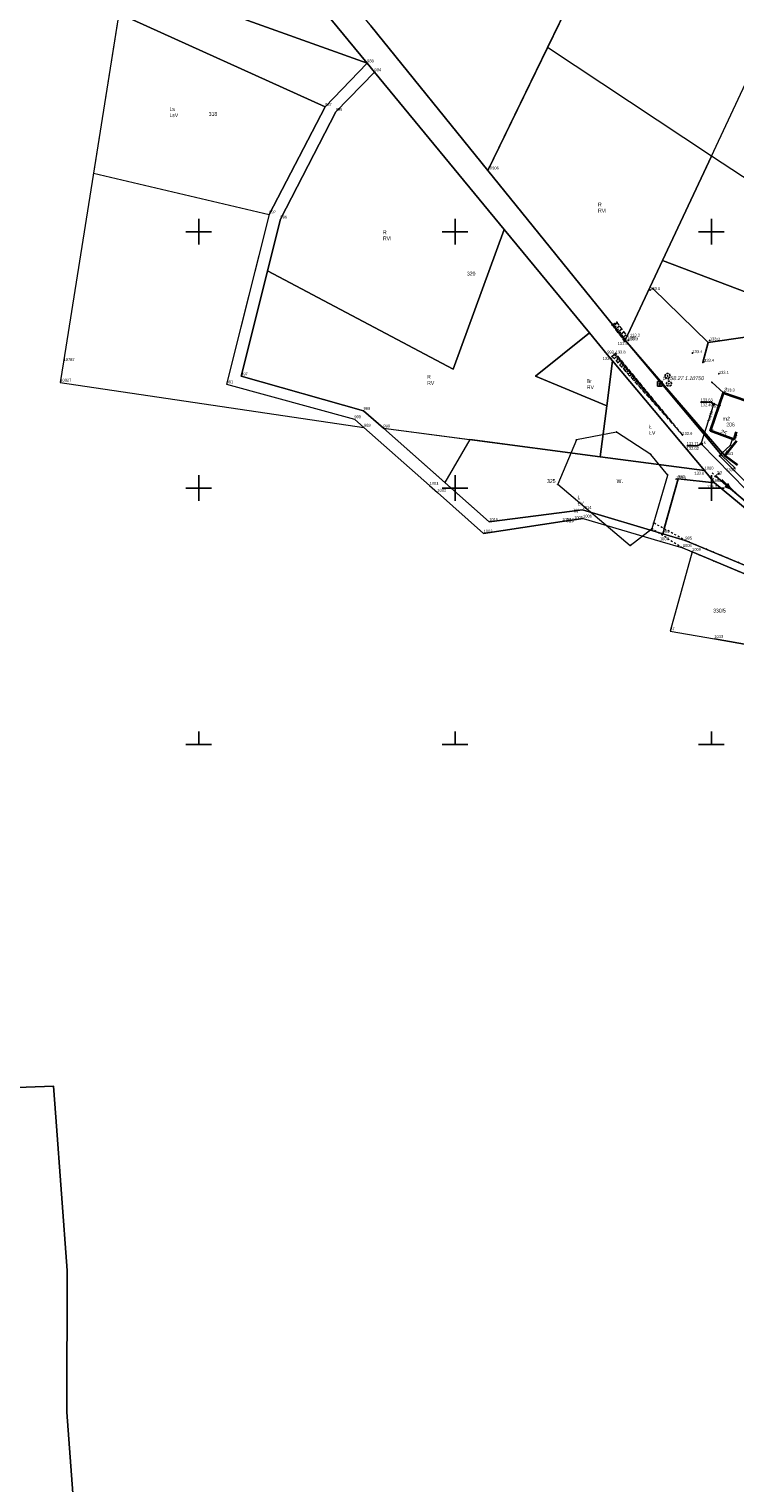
# Model space of a CAD drawing. Header units: metres. Extents: x 5548743 to 5556416, y 5707500 to 5714000.
# Tile 5 of 244: x 5550734 to 5551009, y 5711212 to 5711779. Entities that reach past the tile are written whole.
import ezdxf
from ezdxf.enums import TextEntityAlignment as Align

# ---------------------------------------------------------------- set-up
doc = ezdxf.new("R2010")
doc.units = ezdxf.units.M
for name, pattern in [('0.75_0.75', [1.5, 0.75, -0.75]), ('1.5_0.75', [2.25, 1.5, -0.75]), ('219-1000', [0]), ('suep_nn_1000', [0])]:
    doc.linetypes.add(name, pattern=pattern)
doc.layers.get('0').update_dxf_attribs({"color": 2, "lineweight": 5})
doc.styles.get("Standard").update_dxf_attribs({"font": 'Working1250', "width": 0.75})
doc.linetypes.add('902-1000', pattern='A,5,0,[1,ksztalty.shx,S=1,R=0,X=0,Y=0],5', length=10)

# ---------------------------------------------------------------- blocks, each defined once
blk = doc.blocks.new('PUNKTBUD')
at = {"color": 0}
blk.add_circle((0, 0), 0.09, dxfattribs=at)
blk = doc.blocks.new('203')
at = {"linetype": 'Continuous', "lineweight": 0}
h = blk.add_hatch(color=0, dxfattribs=at)
edge = h.paths.add_edge_path()
edge.add_arc((0, 0), 0.09, 0, 360)
blk = doc.blocks.new('PW01')
at = {"linetype": 'Continuous', "lineweight": 13}
h = blk.add_hatch(color=0, dxfattribs=at)
edge = h.paths.add_edge_path()
edge.add_arc((0, 0), 0.18, 0, 360)
blk = doc.blocks.new('OP021')
at = {"linetype": 'Continuous', "lineweight": 13}
h = blk.add_hatch(color=0, dxfattribs=at)
edge = h.paths.add_edge_path()
edge.add_arc((0, 0), 0.1, 0, 360)
at = {"color": 0, "linetype": 'Continuous', "lineweight": -3}
for centre, start, end in [((-0.476, 0.154), 110.388, 213.756), ((0, 0.5), 38.316, 141.684), ((0.476, 0.154), 326.244, 69.612), ((-0.294, -0.404), 182.272, 285.64), ((0.294, -0.404), 254.36, 357.728), ((0.294, -0.404), 254.36, 357.728)]:
    blk.add_arc(centre, 0.5, start, end, dxfattribs=at)
blk = doc.blocks.new('US15')
at = {"color": 0, "linetype": 'Continuous', "lineweight": 13}
blk.add_circle((0, 0), 0.35, dxfattribs=at)
blk = doc.blocks.new('US22')
at = {"color": 0, "linetype": 'Continuous', "lineweight": 0}
blk.add_circle((0, 0), 0.4, dxfattribs=at)
blk = doc.blocks.new('SM01')
at = {"color": 0, "linetype": 'Continuous', "lineweight": 13}
for p, q in [((-0.848, 0.848), (-1.414, 1.414)), ((0.849, 0.848), (1.414, 1.414)), ((-0.848, -0.849), (-1.414, -1.414)), ((0.849, -0.849), (1.414, -1.414))]:
    blk.add_line(p, q, dxfattribs=at)
blk.add_circle((0, 0), 0.35, dxfattribs=at)
blk = doc.blocks.new('SUEP1')
at = {"color": 0, "linetype": 'Continuous'}
for p, q in [((0, 0), (7.5, 0)), ((7.5, 0), (5.25, 0.75)), ((7.5, 0), (5.25, -0.75)), ((7.5, 0), (22.5, 0)), ((22.5, 0), (20.25, 0.75)), ((22.5, 0), (20.25, -0.75))]:
    blk.add_line(p, q, dxfattribs=at)
blk = doc.blocks.new('PIKIETAW1891')
at = {"color": 0}
blk.add_circle((0, 0), 0.09, dxfattribs=at)
blk = doc.blocks.new('OSSP')
at = {"color": 0}
for p, q in [((-0.939, 0.938), (-0.939, -0.938)), ((-0.939, 0.938), (-0.939, -0.938)), ((0.936, 0.938), (-0.939, 0.938)), ((0.936, 0.938), (-0.939, 0.938)), ((0.45, 0), (-0.45, 0)), ((0.45, 0), (-0.45, 0)), ((0, -0.45), (0, 0.45)), ((0, -0.45), (0, 0.45)), ((0.936, -0.938), (0.936, 0.938)), ((0.936, -0.938), (0.936, 0.938)), ((-0.939, -0.938), (0.936, -0.938)), ((-0.939, -0.938), (0.936, -0.938))]:
    blk.add_line(p, q, dxfattribs=at)
blk = doc.blocks.new('RAMKA1000K')
at = {"color": 0}
for p, q in [((400, 195), (400, 205)), ((500, 195), (500, 205)), ((600, 195), (600, 205)), ((395, 200), (405, 200)), ((495, 200), (505, 200)), ((595, 200), (605, 200)), ((400, 95), (400, 105)), ((500, 95), (500, 105)), ((600, 95), (600, 105)), ((395, 100), (405, 100)), ((495, 100), (505, 100)), ((595, 100), (605, 100)), ((395, 0), (405, 0)), ((400, 0), (400, 5)), ((495, 0), (505, 0)), ((500, 0), (500, 5)), ((595, 0), (605, 0)), ((600, 0), (600, 5))]:
    blk.add_line(p, q, dxfattribs=at)

msp = doc.modelspace()

# ---------------------------------------------------------------- linework, layer by layer
at = {"layer": '000 Inne (niezydentyfikowane)', "color": 7, "linetype": 'CONTINUOUS', "lineweight": 18, "flags": 128}
for points in [[(5550961.57, 5711663.23), (5550963.3, 5711664.52)], [(5550962.04, 5711662.6), (5550962.9, 5711663.24)], [(5550962.48, 5711662.01), (5550964.2, 5711663.29)], [(5550962.91, 5711661.43), (5550963.77, 5711662.07)], [(5550963.34, 5711660.86), (5550965.05, 5711662.14)], [(5550963.77, 5711660.29), (5550964.62, 5711660.93)], [(5550964.2, 5711659.72), (5550965.9, 5711660.99)], [(5550964.62, 5711659.15), (5550965.47, 5711659.79)], [(5550965.05, 5711658.58), (5550966.75, 5711659.85)], [(5550965.47, 5711658.01), (5550966.31, 5711658.64)], [(5550965.89, 5711657.45), (5550966.53, 5711657.93)], [(5550962.67, 5711652.49), (5550961.29, 5711651.36)], [(5550963.41, 5711651.59), (5550962.06, 5711650.49)], [(5550963.04, 5711652.04), (5550962.36, 5711651.48)], [(5550964.12, 5711650.72), (5550962.82, 5711649.65)], [(5550963.77, 5711651.15), (5550963.11, 5711650.61)], [(5550964.82, 5711649.87), (5550963.55, 5711648.83)], [(5550964.47, 5711650.29), (5550963.83, 5711649.77)], [(5550965.49, 5711649.05), (5550964.26, 5711648.04)], [(5550965.16, 5711649.46), (5550964.53, 5711648.95)], [(5550965.82, 5711648.65), (5550965.22, 5711648.15)], [(5550966.15, 5711648.25), (5550964.95, 5711647.27)], [(5550966.79, 5711647.47), (5550965.62, 5711646.52)], [(5550966.47, 5711647.86), (5550965.88, 5711647.37)], [(5550967.41, 5711646.71), (5550966.28, 5711645.79)], [(5550967.1, 5711647.09), (5550966.53, 5711646.62)], [(5550968.01, 5711645.98), (5550966.91, 5711645.08)], [(5550967.71, 5711646.35), (5550967.15, 5711645.89)], [(5550968.6, 5711645.27), (5550967.53, 5711644.39)], [(5550968.31, 5711645.62), (5550967.76, 5711645.18)], [(5550969.16, 5711644.57), (5550968.13, 5711643.72)], [(5550968.88, 5711644.92), (5550968.36, 5711644.49)], [(5550969.72, 5711643.9), (5550968.71, 5711643.07)], [(5550969.44, 5711644.23), (5550968.93, 5711643.81)], [(5550970.25, 5711643.24), (5550969.27, 5711642.44)], [(5550969.99, 5711643.57), (5550969.49, 5711643.16)], [(5550970.52, 5711642.92), (5550970.03, 5711642.53)], [(5550970.78, 5711642.61), (5550969.82, 5711641.83)], [(5550971.28, 5711641.99), (5550970.36, 5711641.23)], [(5550971.03, 5711642.3), (5550970.56, 5711641.91)], [(5550971.78, 5711641.39), (5550970.88, 5711640.65)], [(5550971.53, 5711641.69), (5550971.08, 5711641.31)], [(5550972.25, 5711640.81), (5550971.38, 5711640.09)], [(5550972.02, 5711641.09), (5550971.57, 5711640.73)], [(5550972.72, 5711640.24), (5550971.87, 5711639.54)], [(5550972.49, 5711640.52), (5550972.06, 5711640.17)], [(5550973.17, 5711639.69), (5550972.35, 5711639.01)], [(5550972.95, 5711639.96), (5550972.53, 5711639.62)], [(5550973.61, 5711639.15), (5550972.81, 5711638.49)], [(5550973.39, 5711639.42), (5550972.99, 5711639.08)], [(5550974.04, 5711638.63), (5550973.26, 5711637.99)], [(5550973.83, 5711638.89), (5550973.43, 5711638.56)], [(5550974.45, 5711638.12), (5550973.7, 5711637.5)], [(5550974.25, 5711638.38), (5550973.86, 5711638.06)], [(5550974.86, 5711637.63), (5550974.12, 5711637.03)], [(5550974.66, 5711637.88), (5550974.28, 5711637.57)], [(5550975.25, 5711637.16), (5550974.53, 5711636.57)], [(5550975.05, 5711637.39), (5550974.69, 5711637.1)], [(5550975.63, 5711636.69), (5550974.93, 5711636.12)], [(5550975.44, 5711636.92), (5550975.09, 5711636.63)], [(5550976, 5711636.24), (5550975.32, 5711635.69)], [(5550975.81, 5711636.46), (5550975.47, 5711636.18)], [(5550976.36, 5711635.8), (5550975.7, 5711635.26)], [(5550976.18, 5711636.02), (5550975.85, 5711635.75)], [(5550976.71, 5711635.38), (5550976.07, 5711634.85)], [(5550976.53, 5711635.59), (5550976.21, 5711635.32)], [(5550977.05, 5711634.96), (5550976.43, 5711634.46)], [(5550976.88, 5711635.17), (5550976.56, 5711634.91)], [(5550977.38, 5711634.56), (5550976.77, 5711634.07)], [(5550977.21, 5711634.76), (5550976.91, 5711634.51)], [(5550977.7, 5711634.17), (5550977.11, 5711633.69)], [(5550977.54, 5711634.36), (5550977.24, 5711634.12)], [(5550978.02, 5711633.78), (5550977.45, 5711633.31)], [(5550977.85, 5711633.98), (5550977.57, 5711633.74)], [(5550978.34, 5711633.38), (5550977.79, 5711632.93)], [(5550978.18, 5711633.58), (5550977.9, 5711633.35)], [(5550978.66, 5711632.99), (5550978.13, 5711632.55)], [(5550978.5, 5711633.19), (5550978.23, 5711632.96)], [(5550978.99, 5711632.59), (5550978.47, 5711632.17)], [(5550978.83, 5711632.79), (5550978.56, 5711632.58)], [(5550979.31, 5711632.2), (5550978.81, 5711631.79)], [(5550979.15, 5711632.4), (5550978.9, 5711632.19)], [(5550979.64, 5711631.8), (5550979.15, 5711631.41)], [(5550979.47, 5711632), (5550979.23, 5711631.8)], [(5550979.8, 5711631.61), (5550979.56, 5711631.41)], [(5550979.96, 5711631.41), (5550979.5, 5711631.03)], [(5550980.28, 5711631.01), (5550979.84, 5711630.65)], [(5550980.12, 5711631.21), (5550979.89, 5711631.02)], [(5550980.61, 5711630.62), (5550980.18, 5711630.27)], [(5550980.45, 5711630.82), (5550980.23, 5711630.64)], [(5550980.93, 5711630.22), (5550980.52, 5711629.88)], [(5550980.77, 5711630.42), (5550980.56, 5711630.25)], [(5550981.26, 5711629.83), (5550980.86, 5711629.5)], [(5550981.09, 5711630.03), (5550980.89, 5711629.86)], [(5550981.58, 5711629.43), (5550981.2, 5711629.12)], [(5550981.42, 5711629.63), (5550981.22, 5711629.47)], [(5550981.9, 5711629.04), (5550981.54, 5711628.74)], [(5550981.74, 5711629.24), (5550981.56, 5711629.08)], [(5550982.23, 5711628.64), (5550981.88, 5711628.36)], [(5550982.07, 5711628.84), (5550981.89, 5711628.7)], [(5550982.39, 5711628.45), (5550982.22, 5711628.31)], [(5550982.55, 5711628.25), (5550982.23, 5711627.98)], [(5550982.71, 5711628.05), (5550982.55, 5711627.92)], [(5550982.88, 5711627.85), (5550982.57, 5711627.6)], [(5550983.04, 5711627.65), (5550982.89, 5711627.53)], [(5550983.2, 5711627.46), (5550982.91, 5711627.22)], [(5550983.36, 5711627.26), (5550983.22, 5711627.14)], [(5550983.52, 5711627.06), (5550983.25, 5711626.84)], [(5550983.69, 5711626.86), (5550983.55, 5711626.76)], [(5550983.85, 5711626.67), (5550983.59, 5711626.46)], [(5550984.01, 5711626.47), (5550983.89, 5711626.37)], [(5550984.17, 5711626.27), (5550983.93, 5711626.08)], [(5550984.33, 5711626.07), (5550984.22, 5711625.98)], [(5550984.5, 5711625.88), (5550984.27, 5711625.69)], [(5550984.66, 5711625.68), (5550984.55, 5711625.59)], [(5550984.82, 5711625.48), (5550984.61, 5711625.31)], [(5550984.98, 5711625.28), (5550984.88, 5711625.2)], [(5550985.14, 5711625.09), (5550984.95, 5711624.93)], [(5550985.31, 5711624.89), (5550985.22, 5711624.82)], [(5550985.47, 5711624.69), (5550985.3, 5711624.55)], [(5550985.63, 5711624.49), (5550985.55, 5711624.43)], [(5550985.79, 5711624.3), (5550985.64, 5711624.17)], [(5550985.95, 5711624.1), (5550985.88, 5711624.04)], [(5550986.12, 5711623.9), (5550985.98, 5711623.79)], [(5550986.28, 5711623.7), (5550986.21, 5711623.65)], [(5550986.44, 5711623.51), (5550986.32, 5711623.41)], [(5550986.6, 5711623.31), (5550986.55, 5711623.26)], [(5550986.76, 5711623.11), (5550986.66, 5711623.03)], [(5550986.93, 5711622.91), (5550986.88, 5711622.88)], [(5550987.09, 5711622.72), (5550987, 5711622.65)], [(5550987.25, 5711622.52), (5550987.21, 5711622.49)], [(5550987.41, 5711622.32), (5550987.34, 5711622.27)], [(5550987.57, 5711622.12), (5550987.54, 5711622.1)], [(5550987.74, 5711621.93), (5550987.68, 5711621.88)], [(5550987.9, 5711621.73), (5550987.88, 5711621.71)], [(5550988.06, 5711621.53), (5550988.02, 5711621.5)], [(5550988.22, 5711621.33), (5550988.21, 5711621.32)], [(5550988.38, 5711621.14), (5550988.37, 5711621.12)]]:
    msp.add_lwpolyline(points, dxfattribs=at)
at = {"layer": '216-obręb ewidencyjny', "color": 7, "linetype": 'CONTINUOUS', "lineweight": 25, "flags": 128}
for points in [[(5550755.09, 5711151.68), (5550748.58, 5711239.57), (5550748.64, 5711294.77), (5550744.24, 5711354.57), (5550743.34, 5711366.74), (5550725.59, 5711366.07)], [(5550725.59, 5711366.07), (5550743.34, 5711366.74), (5550744.24, 5711354.57), (5550748.64, 5711294.77), (5550748.58, 5711239.57), (5550755.09, 5711151.68)]]:
    msp.add_lwpolyline(points, dxfattribs=at)
at = {"layer": '217-kontur klasyfikacyjny', "color": 3, "linetype": 'CONTINUOUS', "lineweight": 18, "flags": 128}
for points in [[(5550865.71, 5711765.75), (5550780.02, 5711869.67)], [(5550936.08, 5711771.93), (5550970.76, 5711843.31)], [(5550771.21, 5711799.69), (5550865.71, 5711765.75)], [(5550865.71, 5711765.75), (5550771.21, 5711799.69)], [(5550768.89, 5711785.13), (5550759, 5711722.83)], [(5550849.29, 5711748.72), (5550768.89, 5711785.13)], [(5550768.89, 5711785.13), (5550849.29, 5711748.72)], [(5550867.12, 5711780.39), (5550912.76, 5711723.96)], [(5550912.76, 5711723.96), (5550936.08, 5711771.93)], [(5550936.08, 5711771.93), (5550912.76, 5711723.96)], [(5551000.01, 5711729.54), (5550936.08, 5711771.93)], [(5550849.29, 5711748.72), (5550865.71, 5711765.75)], [(5550868.57, 5711762.27), (5550853.43, 5711746.81)], [(5550919.16, 5711700.93), (5550868.57, 5711762.27)], [(5550827.47, 5711706.79), (5550849.29, 5711748.72)], [(5550853.43, 5711746.81), (5550831.89, 5711704.88)], [(5550980.94, 5711688.74), (5551000.01, 5711729.54)], [(5551000.01, 5711729.54), (5550980.94, 5711688.74)], [(5551044.61, 5711700.29), (5551000.01, 5711729.54)], [(5550759, 5711722.83), (5550827.47, 5711706.79)], [(5550912.76, 5711723.96), (5550966.4, 5711657.65)], [(5550831.89, 5711704.88), (5550826.85, 5711684.73)], [(5550899.26, 5711646.41), (5550919.16, 5711700.93)], [(5550919.16, 5711700.93), (5550899.26, 5711646.41)], [(5550952.42, 5711660.59), (5550919.16, 5711700.93)], [(5550966.4, 5711657.65), (5550980.94, 5711688.74)], [(5550980.94, 5711688.74), (5550966.4, 5711657.65)], [(5550980.94, 5711688.74), (5551042.89, 5711665.19)], [(5551042.89, 5711665.19), (5550980.94, 5711688.74)], [(5550826.85, 5711684.73), (5550816.55, 5711643.62)], [(5550826.85, 5711684.73), (5550899.26, 5711646.41)], [(5550899.26, 5711646.41), (5550826.85, 5711684.73)], [(5550931.36, 5711643.68), (5550952.42, 5711660.59)], [(5550952.42, 5711660.59), (5550931.36, 5711643.68)], [(5550959.37, 5711652.16), (5550952.42, 5711660.59)], [(5550966.4, 5711657.65), (5551004.25, 5711612.55)], [(5550959.2, 5711632.11), (5550961.46, 5711649.67)], [(5550961.46, 5711649.67), (5550959.2, 5711632.11)], [(5550961.46, 5711649.67), (5550959.37, 5711652.16)], [(5550997.36, 5711606.9), (5550961.46, 5711649.67)], [(5550816.55, 5711643.62), (5550864.33, 5711630.16)], [(5550959.2, 5711632.11), (5550931.36, 5711643.68)], [(5550931.36, 5711643.68), (5550959.2, 5711632.11)], [(5550956.64, 5711612.24), (5550959.2, 5711632.11)], [(5550959.2, 5711632.11), (5550956.64, 5711612.24)], [(5550864.33, 5711630.16), (5550872.05, 5711623.34)], [(5550872.05, 5711623.34), (5550905.73, 5711618.92)], [(5550905.73, 5711618.92), (5550895.98, 5711602.19)], [(5550956.64, 5711612.24), (5550905.73, 5711618.92)], [(5550905.73, 5711618.92), (5550956.64, 5711612.24)], [(5550997.36, 5711606.9), (5550956.64, 5711612.24)], [(5550956.64, 5711612.24), (5550997.36, 5711606.9)], [(5551004.25, 5711612.55), (5551009.3, 5711607.75)], [(5550987.03, 5711603.62), (5550980.99, 5711582.21)], [(5550980.99, 5711582.21), (5550987.03, 5711603.62)], [(5551001.25, 5711602), (5550987.03, 5711603.62)], [(5550987.03, 5711603.62), (5551001.25, 5711602)], [(5551001.25, 5711602), (5550997.36, 5711606.9)], [(5550895.98, 5711602.19), (5550913.34, 5711586.84)], [(5551032.05, 5711576.54), (5551001.25, 5711602)], [(5550913.34, 5711586.84), (5550949.73, 5711591.51)], [(5550949.73, 5711591.51), (5550980.99, 5711582.21)], [(5550980.99, 5711582.21), (5550989.79, 5711579.59)], [(5550992.46, 5711575.16), (5550983.93, 5711544.24)], [(5550989.79, 5711579.59), (5551058.23, 5711551.02)], [(5551056.75, 5711548.24), (5550992.46, 5711575.16)], [(5550983.93, 5711544.24), (5551001.15, 5711541.19)], [(5551001.15, 5711541.19), (5551069.14, 5711529.11)]]:
    msp.add_lwpolyline(points, dxfattribs=at)
at = {"layer": '218-kontur użytku gruntowego', "color": 3, "linetype": 'CONTINUOUS', "lineweight": 18, "flags": 128}
for points in [[(5550865.71, 5711765.75), (5550780.02, 5711869.67)], [(5550780.02, 5711869.67), (5550865.71, 5711765.75)], [(5550936.08, 5711771.93), (5550970.76, 5711843.31)], [(5550771.21, 5711799.69), (5550865.71, 5711765.75)], [(5550865.71, 5711765.75), (5550771.21, 5711799.69)], [(5550768.89, 5711785.13), (5550759, 5711722.83)], [(5550849.29, 5711748.72), (5550768.89, 5711785.13)], [(5550768.89, 5711785.13), (5550849.29, 5711748.72)], [(5550867.12, 5711780.39), (5550912.76, 5711723.96)], [(5550912.76, 5711723.96), (5550867.12, 5711780.39)], [(5550912.76, 5711723.96), (5550936.08, 5711771.93)], [(5550936.08, 5711771.93), (5550912.76, 5711723.96)], [(5551000.01, 5711729.54), (5550936.08, 5711771.93)], [(5550849.29, 5711748.72), (5550865.71, 5711765.75)], [(5550865.71, 5711765.75), (5550849.29, 5711748.72)], [(5550868.57, 5711762.27), (5550853.43, 5711746.81)], [(5550853.43, 5711746.81), (5550868.57, 5711762.27)], [(5550868.57, 5711762.27), (5550865.71, 5711765.75)], [(5550865.71, 5711765.75), (5550868.57, 5711762.27)], [(5550919.16, 5711700.93), (5550868.57, 5711762.27)], [(5550868.57, 5711762.27), (5550919.16, 5711700.93)], [(5550827.47, 5711706.79), (5550849.29, 5711748.72)], [(5550849.29, 5711748.72), (5550827.47, 5711706.79)], [(5550853.43, 5711746.81), (5550831.89, 5711704.88)], [(5550831.89, 5711704.88), (5550853.43, 5711746.81)], [(5550980.94, 5711688.74), (5551000.01, 5711729.54)], [(5551000.01, 5711729.54), (5550980.94, 5711688.74)], [(5551044.61, 5711700.29), (5551000.01, 5711729.54)], [(5550759, 5711722.83), (5550827.47, 5711706.79)], [(5550912.76, 5711723.96), (5550966.4, 5711657.65)], [(5550966.4, 5711657.65), (5550912.76, 5711723.96)], [(5550827.47, 5711706.79), (5550815.58, 5711659.29)], [(5550831.89, 5711704.88), (5550826.85, 5711684.73)], [(5550826.85, 5711684.73), (5550831.89, 5711704.88)], [(5550899.26, 5711646.41), (5550919.16, 5711700.93)], [(5550919.16, 5711700.93), (5550899.26, 5711646.41)], [(5550952.42, 5711660.59), (5550919.16, 5711700.93)], [(5550919.16, 5711700.93), (5550952.42, 5711660.59)], [(5550966.4, 5711657.65), (5550980.94, 5711688.74)], [(5550980.94, 5711688.74), (5550966.4, 5711657.65)], [(5550980.94, 5711688.74), (5551042.89, 5711665.19)], [(5551042.89, 5711665.19), (5550980.94, 5711688.74)], [(5550826.85, 5711684.73), (5550816.55, 5711643.62)], [(5550816.55, 5711643.62), (5550826.85, 5711684.73)], [(5550826.85, 5711684.73), (5550899.26, 5711646.41)], [(5550899.26, 5711646.41), (5550826.85, 5711684.73)], [(5550931.36, 5711643.68), (5550952.42, 5711660.59)], [(5550952.42, 5711660.59), (5550931.36, 5711643.68)], [(5550959.37, 5711652.16), (5550952.42, 5711660.59)], [(5550952.42, 5711660.59), (5550959.37, 5711652.16)], [(5550815.58, 5711659.29), (5550810.88, 5711640.56)], [(5551004.25, 5711612.55), (5550966.4, 5711657.65)], [(5550966.4, 5711657.65), (5551004.25, 5711612.55)], [(5550959.2, 5711632.11), (5550961.46, 5711649.67)], [(5550961.46, 5711649.67), (5550959.2, 5711632.11)], [(5550961.46, 5711649.67), (5550959.37, 5711652.16)], [(5550959.37, 5711652.16), (5550961.46, 5711649.67)], [(5550997.36, 5711606.9), (5550961.46, 5711649.67)], [(5550961.46, 5711649.67), (5550997.36, 5711606.9)], [(5550816.55, 5711643.62), (5550864.33, 5711630.16)], [(5550864.33, 5711630.16), (5550816.55, 5711643.62)], [(5550959.2, 5711632.11), (5550931.36, 5711643.68)], [(5550931.36, 5711643.68), (5550959.2, 5711632.11)], [(5550810.88, 5711640.56), (5550860.74, 5711626.92)], [(5550956.64, 5711612.24), (5550959.2, 5711632.11)], [(5550959.2, 5711632.11), (5550956.64, 5711612.24)], [(5550860.74, 5711626.92), (5550864.48, 5711623.61)], [(5550864.33, 5711630.16), (5550872.05, 5711623.34)], [(5550872.05, 5711623.34), (5550864.33, 5711630.16)], [(5550864.48, 5711623.61), (5550890.05, 5711600.96)], [(5550872.05, 5711623.34), (5550905.73, 5711618.92)], [(5550895.98, 5711602.19), (5550872.05, 5711623.34)], [(5550905.73, 5711618.92), (5550895.98, 5711602.19)], [(5550956.64, 5711612.24), (5550905.73, 5711618.92)], [(5550905.73, 5711618.92), (5550956.64, 5711612.24)], [(5550997.36, 5711606.9), (5550956.64, 5711612.24)], [(5550956.64, 5711612.24), (5550997.36, 5711606.9)], [(5551009.3, 5711607.75), (5551004.25, 5711612.55)], [(5551004.25, 5711612.55), (5551009.3, 5711607.75)], [(5550987.03, 5711603.62), (5550980.99, 5711582.21)], [(5550980.99, 5711582.21), (5550987.03, 5711603.62)], [(5551001.25, 5711602), (5550987.03, 5711603.62)], [(5550987.03, 5711603.62), (5551001.25, 5711602)], [(5551001.25, 5711602), (5550997.36, 5711606.9)], [(5550997.36, 5711606.9), (5551001.25, 5711602)], [(5550890.05, 5711600.96), (5550893.12, 5711598.25)], [(5550893.12, 5711598.25), (5550911.15, 5711582.29)], [(5550895.98, 5711602.19), (5550913.34, 5711586.84)], [(5550913.34, 5711586.84), (5550895.98, 5711602.19)], [(5551032.05, 5711576.54), (5551001.25, 5711602)], [(5551001.25, 5711602), (5551032.05, 5711576.54)], [(5550911.15, 5711582.29), (5550941.84, 5711586.92)], [(5550913.34, 5711586.84), (5550949.73, 5711591.51)], [(5550949.73, 5711591.51), (5550913.34, 5711586.84)], [(5550941.84, 5711586.92), (5550946.48, 5711587.62)], [(5550946.48, 5711587.62), (5550949.94, 5711588.15)], [(5550949.73, 5711591.51), (5550980.99, 5711582.21)], [(5550980.99, 5711582.21), (5550949.73, 5711591.51)], [(5550949.94, 5711588.15), (5550979.91, 5711579.31)], [(5550980.99, 5711582.21), (5550989.79, 5711579.59)], [(5550989.79, 5711579.59), (5550980.99, 5711582.21)], [(5550979.91, 5711579.31), (5550988.85, 5711576.67)], [(5550992.46, 5711575.16), (5550983.93, 5711544.24)], [(5550988.85, 5711576.67), (5550992.46, 5711575.16)], [(5550989.79, 5711579.59), (5551058.23, 5711551.02)], [(5551058.23, 5711551.02), (5550989.79, 5711579.59)], [(5551056.75, 5711548.24), (5550992.46, 5711575.16)], [(5550992.46, 5711575.16), (5551056.75, 5711548.24)], [(5550983.93, 5711544.24), (5551001.15, 5711541.19)], [(5551001.15, 5711541.19), (5551069.14, 5711529.11)]]:
    msp.add_lwpolyline(points, dxfattribs=at)
at = {"layer": '219-działka ewidencyjna', "color": 7, "linetype": '219-1000', "lineweight": 18, "flags": 128}
for points in [[(5550780.02, 5711869.67), (5550865.71, 5711765.75)], [(5550970.76, 5711843.31), (5550912.76, 5711723.96)], [(5551051.39, 5711839.44), (5550966.4, 5711657.65)], [(5550773.58, 5711814.61), (5550747.31, 5711649.26)], [(5550856.75, 5711793.2), (5550912.76, 5711723.96)], [(5550865.71, 5711765.75), (5550849.29, 5711748.72)], [(5550868.57, 5711762.27), (5550853.43, 5711746.81)], [(5550865.71, 5711765.75), (5550868.57, 5711762.27)], [(5550868.57, 5711762.27), (5550959.37, 5711652.16)], [(5550849.29, 5711748.72), (5550827.47, 5711706.79)], [(5550853.43, 5711746.81), (5550831.89, 5711704.88)], [(5550912.76, 5711723.96), (5550966.4, 5711657.65)], [(5550827.47, 5711706.79), (5550810.88, 5711640.56)], [(5550831.89, 5711704.88), (5550816.55, 5711643.62)], [(5550966.4, 5711657.65), (5551004.25, 5711612.55)], [(5550747.31, 5711649.26), (5550746.02, 5711641.19)], [(5550959.37, 5711652.16), (5550997.36, 5711606.9)], [(5550816.55, 5711643.62), (5550864.33, 5711630.16)], [(5550746.02, 5711641.19), (5550864.48, 5711623.61)], [(5550810.88, 5711640.56), (5550860.74, 5711626.92)], [(5550860.74, 5711626.92), (5550864.48, 5711623.61)], [(5550864.33, 5711630.16), (5550872.05, 5711623.34)], [(5550864.48, 5711623.61), (5550890.05, 5711600.96)], [(5550872.05, 5711623.34), (5550997.36, 5711606.9)], [(5550872.05, 5711623.34), (5550913.34, 5711586.84)], [(5551004.25, 5711612.55), (5551009.3, 5711607.75)], [(5550987.03, 5711603.62), (5550980.99, 5711582.21)], [(5550987.03, 5711603.62), (5551001.25, 5711602)], [(5550997.36, 5711606.9), (5551001.25, 5711602)], [(5550890.05, 5711600.96), (5550893.12, 5711598.25)], [(5550893.12, 5711598.25), (5550911.15, 5711582.29)], [(5551001.25, 5711602), (5551032.05, 5711576.54)], [(5550941.84, 5711586.92), (5550911.15, 5711582.29)], [(5550949.73, 5711591.51), (5550913.34, 5711586.84)], [(5550946.48, 5711587.62), (5550941.84, 5711586.92)], [(5550949.94, 5711588.15), (5550946.48, 5711587.62)], [(5550949.73, 5711591.51), (5550980.99, 5711582.21)], [(5550949.94, 5711588.15), (5550979.91, 5711579.31)], [(5550980.99, 5711582.21), (5550989.79, 5711579.59)], [(5550979.91, 5711579.31), (5550988.85, 5711576.67)], [(5550992.46, 5711575.16), (5550983.93, 5711544.24)], [(5550988.85, 5711576.67), (5550992.46, 5711575.16)], [(5550989.79, 5711579.59), (5551058.23, 5711551.02)], [(5550992.46, 5711575.16), (5551056.75, 5711548.24)], [(5550983.93, 5711544.24), (5551001.15, 5711541.19)], [(5551069.14, 5711529.11), (5551001.15, 5711541.19)]]:
    msp.add_lwpolyline(points, dxfattribs=at)
at = {"layer": '312-budynek ewidencyjny', "color": 7, "linetype": 'CONTINUOUS', "lineweight": 35, "flags": 128}
for points in [[(5550999.64, 5711622.39), (5551004.7, 5711637.22)], [(5551004.7, 5711637.22), (5551013.83, 5711634.1)], [(5551008.72, 5711618.92), (5550999.64, 5711622.39)], [(5551009.67, 5711621.89), (5551008.72, 5711618.92)], [(5551005.18, 5711612.59), (5551009.95, 5711618.46)], [(5551010.21, 5711608.95), (5551005.18, 5711612.59)]]:
    msp.add_lwpolyline(points, dxfattribs=at)
at = {"layer": 'ogrodzenie trwałe', "color": 7, "linetype": '902-1000', "lineweight": 25, "flags": 128}
for points in [[(5550998.74, 5711656.8), (5550977.13, 5711677.85)], [(5551044.7, 5711663.38), (5550998.74, 5711656.8)], [(5551005.18, 5711612.59), (5550966.4, 5711657.65)], [(5550998.74, 5711656.8), (5550996.67, 5711649.06)], [(5551000.19, 5711641.3), (5551004.7, 5711637.22)], [(5550981.55, 5711584.18), (5550987.03, 5711603.62)], [(5551004.26, 5711603.04), (5551032.05, 5711576.54)]]:
    msp.add_lwpolyline(points, dxfattribs=at)
at = {"layer": 'przewód elektroenergetyczny niskiego napięcia', "color": 1, "linetype": 'suep_nn_1000', "lineweight": 18, "flags": 128}
msp.add_lwpolyline([(5551001.71, 5711604.6), (5551039.14, 5711573.16)], dxfattribs=at)
at = {"layer": 'przewód kanalizacyjny', "color": 34, "linetype": 'CONTINUOUS', "lineweight": 18, "flags": 128}
for points in [[(5550996.06, 5711617.27), (5551000.95, 5711632.71), (5551003.37, 5711632.26)], [(5551160.95, 5711535.25), (5551149.38, 5711544.8), (5551129.47, 5711550.41), (5551098.24, 5711559.25), (5551077.02, 5711564.79), (5551047.11, 5711572.6), (5551019.38, 5711593.38), (5550996.06, 5711617.27)]]:
    msp.add_lwpolyline(points, dxfattribs=at)
at = {"layer": 'przewód telekomunikacyjny podziemny', "color": 30, "linetype": 'CONTINUOUS', "lineweight": 18, "flags": 128}
msp.add_lwpolyline([(5551144.97, 5711547.74), (5551139.47, 5711548.61), (5551137.95, 5711549.12), (5551132.32, 5711550.75), (5551120.61, 5711554.4), (5551113.18, 5711555.9), (5551104.14, 5711559.77), (5551089.4, 5711563.74), (5551081.93, 5711565.32), (5551064.08, 5711569.56), (5551058.05, 5711570.72), (5551051.45, 5711572.57), (5551042.1, 5711577.48), (5551036.82, 5711581.28), (5551031.94, 5711585.79), (5551029.1, 5711589.39), (5551020.25, 5711596.51), (5551015.71, 5711600), (5551003.18, 5711612.57), (5551003.96, 5711613.45), (5551007.41, 5711616.74), (5551008.26, 5711619.1)], dxfattribs=at)
at = {"layer": 'rzedna-Atr2', "color": 7, "flags": 128}
for points in [[(5551000.95, 5711632.71), (5551000.06, 5711633.48), (5550995.777, 5711633.48)], [(5550996.06, 5711617.27), (5550994.63, 5711616.48), (5550990.355, 5711616.48)]]:
    msp.add_lwpolyline(points, dxfattribs=at)
at = {"layer": 'rów melioracyjny (poligon)', "color": 7, "linetype": '0.75_0.75', "lineweight": 18, "flags": 128}
msp.add_lwpolyline([(5551075.56, 5711535.86), (5551078.81, 5711538.17), (5551058.23, 5711551.02), (5550989.79, 5711579.59), (5550977.48, 5711586.44), (5550976.83, 5711584.24), (5550988.85, 5711576.67), (5550992.46, 5711575.16), (5551056.75, 5711548.24)], close=True, dxfattribs=at)
at = {"layer": 'skarpa nieumocniona', "color": 7, "linetype": '1.5_0.75', "lineweight": 18, "flags": 128}
for points in [[(5550961.27, 5711663.63), (5550966.07, 5711657.21), (5550966.4, 5711657.65), (5550967.16, 5711659.29), (5550963.14, 5711664.73)], [(5550961.27, 5711663.63), (5550966.07, 5711657.21), (5550966.4, 5711657.65), (5550967.16, 5711659.29), (5550963.14, 5711664.73)], [(5550988.7, 5711620.75), (5550962.64, 5711652.53), (5550961.26, 5711651.39)], [(5550988.7, 5711620.75), (5550962.64, 5711652.53), (5550961.26, 5711651.39)]]:
    msp.add_lwpolyline(points, close=True, dxfattribs=at)
at = {"layer": 'woda stojąca', "color": 141, "linetype": 'CONTINUOUS', "lineweight": 18, "flags": 128}
msp.add_lwpolyline([(5550947.31, 5711618.82), (5550940.07, 5711601.47), (5550968.36, 5711577.67), (5550976.83, 5711584.24), (5550982.99, 5711605.08), (5550976.33, 5711613.17), (5550962.98, 5711621.88)], close=True, dxfattribs=at)

# ---------------------------------------------------------------- block references
at = {"layer": '203-punkt graniczny', "color": 7, "linetype": 'CONTINUOUS', "lineweight": 18}
for p in [(5550865.71, 5711765.75), (5550868.57, 5711762.27), (5550849.29, 5711748.72), (5550853.43, 5711746.81), (5550912.76, 5711723.96), (5550827.47, 5711706.79), (5550831.89, 5711704.88), (5550966.4, 5711657.65), (5550747.31, 5711649.26), (5550959.37, 5711652.16), (5550816.55, 5711643.62), (5550746.02, 5711641.19), (5550810.88, 5711640.56), (5550860.74, 5711626.92), (5550864.33, 5711630.16), (5550864.48, 5711623.61), (5550872.05, 5711623.34), (5551004.25, 5711612.55), (5550987.03, 5711603.62), (5550997.36, 5711606.9), (5550890.05, 5711600.96), (5550893.12, 5711598.25), (5551001.25, 5711602), (5550913.34, 5711586.84), (5550941.84, 5711586.92), (5550946.48, 5711587.62), (5550949.73, 5711591.51), (5550949.94, 5711588.15), (5550911.15, 5711582.29), (5550980.99, 5711582.21), (5550979.91, 5711579.31), (5550988.85, 5711576.67), (5550989.79, 5711579.59), (5550992.46, 5711575.16), (5550983.93, 5711544.24), (5551001.15, 5711541.19)]:
    msp.add_blockref('203', p, dxfattribs=at)
at = {"layer": 'drzewo liściaste', "color": 94, "linetype": 'CONTINUOUS', "lineweight": 18}
for p in [(5550982.88, 5711643.76), (5550983.45, 5711640.73)]:
    msp.add_blockref('OP021', p, dxfattribs=at)
at = {"layer": 'latarnia', "color": 7, "linetype": 'CONTINUOUS', "lineweight": 18}
msp.add_blockref('SM01', (5551001.71, 5711604.6), dxfattribs=at)
msp.add_blockref('SM01', (5551001.71, 5711604.6), dxfattribs=at)
at = {"layer": 'pikieta naturalna', "color": 7, "linetype": 'CONTINUOUS', "lineweight": 13}
for p in [(5550976.14, 5711677.27), (5550966.07, 5711657.21), (5550967.16, 5711659.29), (5550967.54, 5711657.59), (5550998.74, 5711656.8), (5550999.34, 5711657.62), (5550961.26, 5711651.39), (5550962.64, 5711652.53), (5550992.58, 5711652.65), (5550997.17, 5711649.3), (5551002.9, 5711644.62), (5551004.7, 5711637.22), (5550988.7, 5711620.75), (5550986.28, 5711603.53), (5550997.36, 5711606.9), (5551008.88, 5711607.77), (5551001.25, 5711602)]:
    msp.add_blockref('PW01', p, dxfattribs=at)
at = {"layer": 'przewód elektroenergetyczny niskiego napięcia', "color": 1, "linetype": 'CONTINUOUS', "lineweight": 18, "rotation": 319.971}
msp.add_blockref('SUEP1', (5551001.71, 5711604.6), dxfattribs=at)
at = {"layer": 'Punkt budynku', "color": 5, "linetype": 'CONTINUOUS', "lineweight": 13}
for p in [(5551004.7, 5711637.22), (5550999.64, 5711622.39), (5551008.72, 5711618.92), (5551005.18, 5711612.59)]:
    msp.add_blockref('PUNKTBUD', p, dxfattribs=at)
at = {"layer": 'Punkt roboczy BDOT GESUT K1', "color": 6, "linetype": 'CONTINUOUS', "lineweight": 18}
for p in [(5550976.14, 5711677.27), (5550977.13, 5711677.85), (5550961.27, 5711663.63), (5550963.14, 5711664.73), (5550966.07, 5711657.21), (5550966.07, 5711657.21), (5550966.4, 5711657.65), (5550966.4, 5711657.65), (5550967.16, 5711659.29), (5550967.16, 5711659.29), (5550967.54, 5711657.59), (5550998.74, 5711656.8), (5550998.74, 5711656.8), (5550998.74, 5711656.8), (5550998.74, 5711656.8), (5550999.34, 5711657.62), (5550961.26, 5711651.39), (5550961.26, 5711651.39), (5550962.64, 5711652.53), (5550962.64, 5711652.53), (5550992.58, 5711652.65), (5550996.67, 5711649.06), (5550997.17, 5711649.3), (5550982.88, 5711643.76), (5551002.9, 5711644.62), (5550983.45, 5711640.73), (5551000.19, 5711641.3), (5551004.7, 5711637.22), (5551004.7, 5711637.22), (5551000.95, 5711632.71), (5551000.95, 5711632.71), (5551000.95, 5711632.71), (5551003.37, 5711632.26), (5550962.98, 5711621.88), (5550988.7, 5711620.75), (5550988.7, 5711620.75), (5550947.31, 5711618.82), (5550996.06, 5711617.27), (5550996.06, 5711617.27), (5550996.06, 5711617.27), (5550996.06, 5711617.27), (5551007.41, 5711616.74), (5551008.26, 5711619.1), (5550976.33, 5711613.17), (5551003.18, 5711612.57), (5551003.96, 5711613.45), (5551005.18, 5711612.59), (5550982.99, 5711605.08), (5550986.28, 5711603.53), (5550987.03, 5711603.62), (5550997.36, 5711606.9), (5551001.71, 5711604.6), (5551001.71, 5711604.6), (5551001.71, 5711604.6), (5551004.26, 5711603.04), (5551008.88, 5711607.77), (5550940.07, 5711601.47), (5551001.25, 5711602), (5550977.48, 5711586.44), (5550976.83, 5711584.24), (5550976.83, 5711584.24), (5550981.55, 5711584.18), (5550968.36, 5711577.67), (5550988.85, 5711576.67), (5550989.79, 5711579.59), (5550992.46, 5711575.16)]:
    msp.add_blockref('PIKIETAW1891', p, dxfattribs=at)
at = {"layer": 'rzedna', "color": 34, "linetype": 'CONTINUOUS', "lineweight": 18}
for p in [(5551000.95, 5711632.71), (5550996.06, 5711617.27)]:
    msp.add_blockref('PW01', p, dxfattribs=at)
at = {"layer": 'studnia kanalizacyjna', "color": 34, "linetype": 'CONTINUOUS', "lineweight": 18}
for p in [(5551000.95, 5711632.71), (5550996.06, 5711617.27)]:
    msp.add_blockref('US15', p, dxfattribs=at)
at = {"layer": 'Szczegółowa osnowa geodezyjna pozioma', "color": 7, "linetype": 'CONTINUOUS', "lineweight": 13}
msp.add_blockref('OSSP', (5550979.913, 5711640.668), dxfattribs=at)
at = {"layer": 'Wstawianie ramki sekcyjnej z opisem', "color": 7, "linetype": 'CONTINUOUS', "lineweight": 13}
msp.add_blockref('RAMKA1000K', (5550400, 5711500), dxfattribs=at)
msp.add_blockref('RAMKA1000K', (5550400, 5711500), dxfattribs=at)
msp.add_blockref('RAMKA1000K', (5550400, 5711500), dxfattribs=at)
msp.add_blockref('RAMKA1000K', (5550400, 5711500), dxfattribs=at)
at = {"layer": 'właz do komory lub kanału - okrągły', "color": 7, "linetype": 'CONTINUOUS', "lineweight": 18}
for p in [(5551000.95, 5711632.71), (5550996.06, 5711617.27)]:
    msp.add_blockref('US22', p, dxfattribs=at)

# ---------------------------------------------------------------- texts
at = {"layer": '203-punkt graniczny-Atr103', "color": 7, "width": 0.9}
for s, p in [('988', (5550865.71, 5711765.75)), ('988', (5550865.71, 5711765.75)), ('994', (5550868.57, 5711762.27)), ('994', (5550868.57, 5711762.27)), ('987', (5550849.29, 5711748.72)), ('987', (5550849.29, 5711748.72)), ('995', (5550853.43, 5711746.81)), ('995', (5550853.43, 5711746.81)), ('10906', (5550912.76, 5711723.96)), ('10906', (5550912.76, 5711723.96)), ('992', (5550827.47, 5711706.79)), ('992', (5550827.47, 5711706.79)), ('996', (5550831.89, 5711704.88)), ('996', (5550831.89, 5711704.88)), ('11085', (5550966.4, 5711657.65)), ('11085', (5550966.4, 5711657.65)), ('10787', (5550747.31, 5711649.26)), ('10787', (5550747.31, 5711649.26)), ('993', (5550959.37, 5711652.16)), ('993', (5550959.37, 5711652.16)), ('997', (5550816.55, 5711643.62)), ('997', (5550816.55, 5711643.62)), ('10927', (5550746.02, 5711641.19)), ('10927', (5550746.02, 5711641.19)), ('991', (5550810.88, 5711640.56)), ('991', (5550810.88, 5711640.56)), ('998', (5550864.33, 5711630.16)), ('998', (5550864.33, 5711630.16)), ('990', (5550860.74, 5711626.92)), ('990', (5550860.74, 5711626.92)), ('989', (5550864.48, 5711623.61)), ('989', (5550864.48, 5711623.61)), ('999', (5550872.05, 5711623.34)), ('999', (5550872.05, 5711623.34)), ('10303', (5551004.25, 5711612.55)), ('10303', (5551004.25, 5711612.55)), ('983', (5550987.03, 5711603.62)), ('983', (5550987.03, 5711603.62)), ('1000', (5550997.36, 5711606.9)), ('1000', (5550997.36, 5711606.9)), ('982', (5551001.25, 5711602)), ('982', (5551001.25, 5711602)), ('1001', (5550890.05, 5711600.96)), ('1001', (5550890.05, 5711600.96)), ('1002', (5550893.12, 5711598.25)), ('1002', (5550893.12, 5711598.25)), ('1014', (5550949.73, 5711591.51)), ('1014', (5550949.73, 5711591.51)), ('1015', (5550913.34, 5711586.84)), ('1015', (5550913.34, 5711586.84)), ('1004', (5550941.84, 5711586.92)), ('1004', (5550941.84, 5711586.92)), ('1005', (5550946.48, 5711587.62)), ('1005', (5550946.48, 5711587.62)), ('1006', (5550949.94, 5711588.15)), ('1006', (5550949.94, 5711588.15)), ('1003', (5550911.15, 5711582.29)), ('1003', (5550911.15, 5711582.29)), ('1007', (5550979.91, 5711579.31)), ('1007', (5550979.91, 5711579.31)), ('984', (5550980.99, 5711582.21)), ('984', (5550980.99, 5711582.21)), ('985', (5550989.79, 5711579.59)), ('985', (5550989.79, 5711579.59)), ('1008', (5550988.85, 5711576.67)), ('1008', (5550988.85, 5711576.67)), ('1009', (5550992.46, 5711575.16)), ('1009', (5550992.46, 5711575.16)), ('87', (5550983.93, 5711544.24)), ('87', (5550983.93, 5711544.24)), ('1033', (5551001.15, 5711541.19)), ('1033', (5551001.15, 5711541.19))]:
    msp.add_text(s, height=1.125, dxfattribs=at).set_placement(p, align=Align.BOTTOM_LEFT)
at = {"layer": '209-oznaczenie konturu klasyfikacyjnego', "color": 3, "linetype": 'CONTINUOUS', "lineweight": 18, "width": 0.79}
for s, p in [('LsV', (5550788.6, 5711746.22)), ('RVI', (5550955.79, 5711709)), ('RVI', (5550871.89, 5711698.16)), ('RV', (5550889.13, 5711641.75)), ('RV', (5550951.42, 5711640.11)), ('ŁV', (5550975.71, 5711622.3)), ('ŁV', (5550947.78, 5711594.77))]:
    msp.add_text(s, height=1.5, dxfattribs=at).set_placement(p, align=Align.TOP_LEFT)
at = {"layer": '210-oznaczenie konturu użytku gruntowego', "color": 3, "linetype": 'CONTINUOUS', "lineweight": 18, "width": 0.79}
for s, p in [('Ls', (5550788.58, 5711747.12)), ('R', (5550955.77, 5711709.9)), ('R', (5550871.87, 5711699.06)), ('R', (5550889.1, 5711642.65)), ('Br', (5550951.4, 5711641.01)), ('Ł', (5550975.69, 5711623.2)), ('Ł', (5550947.76, 5711595.67)), ('W', (5550946.29, 5711590.43))]:
    msp.add_text(s, height=1.5, dxfattribs=at).set_placement(p)
at = {"layer": '211-numer działki ewidencyjnej', "color": 7, "linetype": 'CONTINUOUS', "lineweight": 18, "width": 0.79}
for s, p in [('318', (5550803.92, 5711745.22)), ('320', (5550904.64, 5711682.94)), ('325', (5550935.89, 5711601.99)), ('330/5', (5551000.69, 5711551.45))]:
    msp.add_text(s, height=1.5, dxfattribs=at).set_placement(p)
msp.add_text('319', height=1.5, dxfattribs=at).set_placement((5550943.22, 5711588.21), align=Align.TOP_LEFT)
at = {"layer": '238-Punkt adresowy budynku', "color": 7, "linetype": 'CONTINUOUS', "lineweight": 18, "oblique": 15, "width": 0.79}
msp.add_text('25', height=1.8, rotation=-22.179, dxfattribs=at).set_placement((5551004.14, 5711620.94), align=Align.CENTER)
at = {"layer": '312-oznaczenie budynku ewidencyjnego', "color": 7, "linetype": 'CONTINUOUS', "lineweight": 18, "width": 0.79}
msp.add_text('206', height=1.5, dxfattribs=at).set_placement((5551005.8, 5711625.55), align=Align.TOP_LEFT)
at = {"layer": '312-oznaczenie budynku ewidencyjnego-Atr117', "color": 7, "width": 0.9}
msp.add_text('m2', height=1.5, dxfattribs=at).set_placement((5551005.77, 5711627.05), align=Align.MIDDLE_CENTER)
at = {"layer": 'pikieta naturalna-Atr2', "color": 7, "width": 0.9}
for s, p in [('133.0', (5550976.14, 5711677.27)), ('133.3', (5550968.24, 5711659.08)), ('133.8', (5550963.42, 5711655.84)), ('133.3', (5550967.54, 5711657.59)), ('133.0', (5550999.39, 5711657.62)), ('133.6', (5550957.58, 5711650.03)), ('133.8', (5550962.64, 5711652.53)), ('133.4', (5550992.58, 5711652.65)), ('133.4', (5550997.17, 5711649.3)), ('133.1', (5551002.9, 5711644.62)), ('133.3', (5551005.24, 5711637.69)), ('133.6', (5550988.7, 5711620.75)), ('133.1', (5550986.28, 5711603.53)), ('133.6', (5550993.36, 5711605.26)), ('133.7', (5551005.78, 5711606.6)), ('133.3', (5550998.26, 5711599.95))]:
    msp.add_text(s, height=1.125, dxfattribs=at).set_placement(p)
at = {"layer": 'przewód kanalizacyjny-Atr1', "color": 34, "width": 0.9}
msp.add_text('ks160', height=1.125, rotation=71.083, dxfattribs=at).set_placement((5550998.88, 5711626.18), align=Align.MIDDLE_LEFT)
at = {"layer": 'Punkt budynku-Atr104', "color": 5, "oblique": 15, "width": 0.9}
for s, p in [('2', (5551004.7, 5711637.22)), ('1', (5550999.64, 5711622.39)), ('8', (5551008.72, 5711618.92)), ('5', (5551005.18, 5711612.59))]:
    msp.add_text(s, height=1.5, dxfattribs=at).set_placement(p, align=Align.BOTTOM_LEFT)
at = {"layer": 'Punkt roboczy BDOT GESUT K1-Atr103', "color": 6, "oblique": 15, "width": 0.9}
msp.add_text('22', height=1.5, dxfattribs=at).set_placement((5551001.71, 5711604.6), align=Align.BOTTOM_LEFT)
msp.add_text('22', height=1.5, dxfattribs=at).set_placement((5551001.71, 5711604.6), align=Align.BOTTOM_LEFT)
msp.add_text('22', height=1.5, dxfattribs=at).set_placement((5551001.71, 5711604.6), align=Align.BOTTOM_LEFT)
at = {"layer": 'rzedna-Atr2', "color": 34, "width": 0.9}
for s, p in [('133.63', (5550995.777, 5711633.491)), ('133.71', (5550990.355, 5711616.491))]:
    msp.add_text(s, height=1.125, dxfattribs=at).set_placement(p, align=Align.BOTTOM_LEFT)
at = {"layer": 'rzedna-Atr3', "color": 34, "width": 0.9}
for s, p in [('132.49', (5550995.777, 5711631.579)), ('132.02', (5550990.355, 5711614.579))]:
    msp.add_text(s, height=1.125, dxfattribs=at).set_placement(p, align=Align.BOTTOM_LEFT)
at = {"layer": 'Szczegółowa osnowa geodezyjna pozioma-Atr103', "color": 7, "oblique": 15, "width": 0.9}
msp.add_text('5.158.27.1.10750', height=1.5, dxfattribs=at).set_placement((5550980.913, 5711641.668), align=Align.BOTTOM_LEFT)
at = {"layer": 'woda stojąca-Atr103', "color": 141, "width": 0.8}
msp.add_text('w.', height=1.875, dxfattribs=at).set_placement((5550963.04, 5711601.96))
at = {"layer": 'właz do komory lub kanału - okrągły-Atr17', "color": 7, "width": 0.9}
for p in [(5551001.21, 5711631.28), (5550997.04, 5711617.24)]:
    msp.add_text('k', height=1.125, dxfattribs=at).set_placement(p)

doc.saveas('drawing.dxf')
